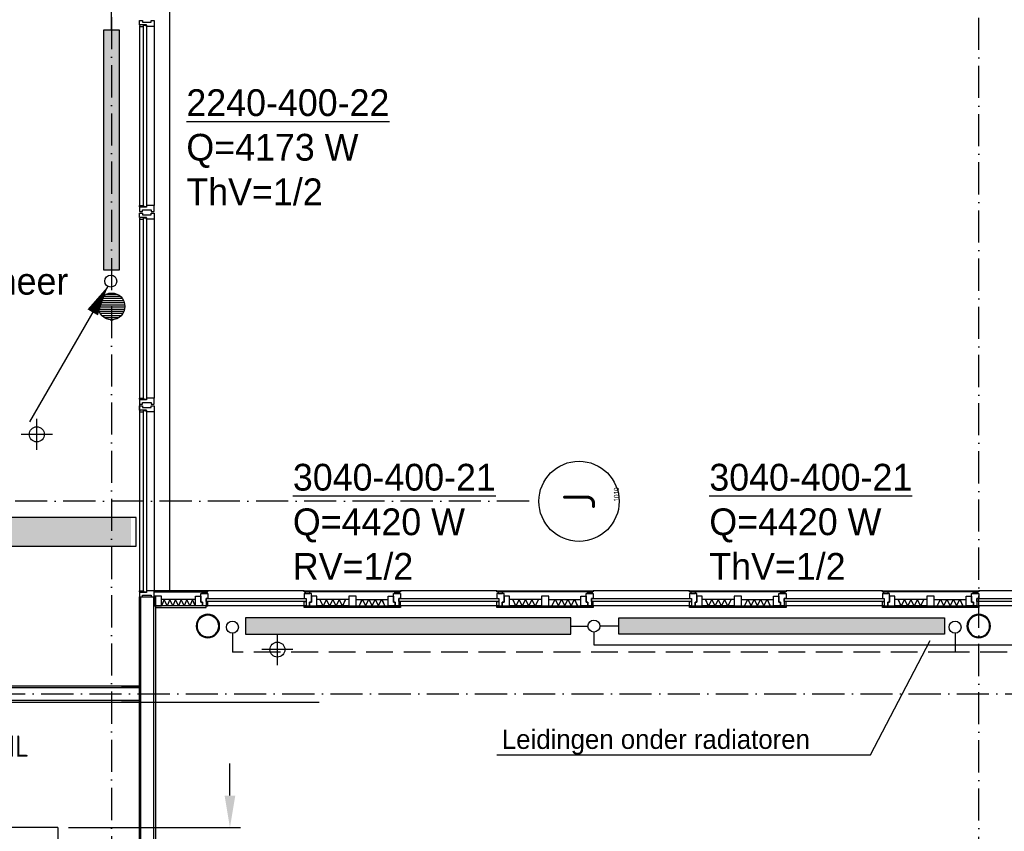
# Model space of a CAD drawing. Extents: x -41378 to 114803, y -24080 to 82188.
# Tile 82 of 137: x 48233 to 57430, y 66744 to 74327. Entities that reach past the tile are written whole.
import ezdxf
from ezdxf.enums import TextEntityAlignment as Align

# ---------------------------------------------------------------- set-up
doc = ezdxf.new("R2010")
doc.units = 0
doc.header["$LTSCALE"] = 50
for name, pattern in [('2322107', [2000, 1000, 1000]), ('2322108', [7, 5, -2]), ('DASHDOT', [9, 6, -1.5, 0, -1.5])]:
    doc.linetypes.add(name, pattern=pattern)
doc.layers.get('0').update_dxf_attribs({"linetype": 'CONTINUOUS'})
doc.layers.get('DEFPOINTS').update_dxf_attribs({"linetype": 'CONTINUOUS'})
for name, color, linetype in [('AL$7----_STRAMIEN', 1, 'DASHDOT'), ('AL21----_BUITENWAND', 4, 'CONTINUOUS'), ('AL21K---_ISOLATIE', 1, 'CONTINUOUS'), ('AL22----_BINNENWAND', 7, 'CONTINUOUS'), ('AL28----_KONSTRUKTIE', 3, 'CONTINUOUS'), ('AL31----_BUITENKOZ', 7, 'CONTINUOUS'), ('ALN-----_BLOCKNAAM', 2, 'CONTINUOUS'), ('ALXAA---_GEWBETON', 12, 'CONTINUOUS'), ('ALXOU---_GLAS', 7, 'CONTINUOUS'), ('BL$4----', 7, 'CONTINUOUS'), ('BOUW', 8, 'CONTINUOUS'), ('KABELGGOOT1', 8, 'CONTINUOUS'), ('MV-BINNENBESTRATING', 1, 'CONTINUOUS'), ('MV-STAALKOLOM', 1, 'CONTINUOUS'), ('WI561---', 1, 'CONTINUOUS'), ('WL$1----', 3, 'CONTINUOUS'), ('WL561---', 4, 'CONTINUOUS'), ('WL561---_AANVOER', 4, 'CONTINUOUS'), ('WL561---_RETOUR', 4, 'CONTINUOUS'), ('WL570---', 3, 'CONTINUOUS'), ('WL570---_TOEVOER', 3, 'CONTINUOUS')]:
    doc.layers.add(name, color=color, linetype=linetype)
doc.layers.get('0').freeze()
doc.styles.add('BURO-018', font='BUROFONT.shx', dxfattribs={"height": 90})
doc.styles.add('BURO-025', font='BUROFONT.shx', dxfattribs={"height": 250})
doc.styles.get("Standard").update_dxf_attribs({"font": 'ISOCP'})
doc.dimstyles.new('CEES', dxfattribs={"dimscale": 100, "dimtxt": 3, "dimasz": 3, "dimexe": 1, "dimexo": 1, "dimgap": 1.5, "dimtad": 0, "dimdec": 0, "dimzin": 0, "dimtxsty": 'BURO-018', "dimcen": -3, "dimdle": 1.25, "dimclrd": 1, "dimclre": 1, "dimclrt": 1, "dimazin": 3, "dimtfac": 0.75, "dimtdec": 0, "dimtofl": 0, "dimtmove": 0, "dimatfit": 3, "dimtvp": 1.5, "dimtolj": 1, "dimtzin": 0})

# ---------------------------------------------------------------- blocks, each defined once
blk = doc.blocks.new('1010')
at = {"layer": 'AL$7----_STRAMIEN', "color": 7, "linetype": 'CONTINUOUS'}
blk.add_circle((0, 750), 750, dxfattribs=at)
at = {"layer": 'ALN-----_BLOCKNAAM', "linetype": 'CONTINUOUS'}
blk.add_text('1010', height=100, dxfattribs=at).set_placement((0, 0))
blk = doc.blocks.new('2322401')
at = {"color": 0, "linetype": 'CONTINUOUS'}
for p, q in [((-0.5, 0.5, 1), (-0.5, 0.5)), ((-0.5, 0.5, 1), (-0.5, -0.5, 1)), ((0.5, 0.5, 1), (-0.5, 0.5, 1)), ((0.5, 0.5), (-0.5, 0.5)), ((-0.5, 0.5), (-0.5, -0.5)), ((0.5, 0.5, 1), (0.5, 0.5)), ((0.5, -0.5, 1), (0.5, 0.5, 1)), ((0.5, -0.5), (0.5, 0.5)), ((-0.5, -0.5, 1), (-0.5, -0.5)), ((-0.5, -0.5, 1), (0.5, -0.5, 1)), ((-0.5, -0.5), (0.5, -0.5)), ((0.5, -0.5, 1), (0.5, -0.5))]:
    blk.add_line(p, q, dxfattribs=at)
blk = doc.blocks.new('CVHATCH1')
at = {"color": 0, "linetype": 'CONTINUOUS'}
blk.add_solid([(-0.5, -0.5), (0.5, -0.5), (-0.5, 0.5), (0.5, 0.5)], dxfattribs=at)
blk = doc.blocks.new('LDV4107')
at = {"color": 0, "linetype": 'CONTINUOUS'}
blk.add_line((-0.25, -0.433), (-6.75, -11.691), dxfattribs=at)
blk.add_lwpolyline([(-0.25, -0.433, 0, 1, 0), (-1.5, -2.598, 1, 1, 0)], format="xyseb", dxfattribs=at)
blk.add_circle((0, 0), 0.5, dxfattribs=at)
blk = doc.blocks.new('*D133')
at = {"color": 1, "linetype": 'BYBLOCK'}
for p, q in [((50970.3, 66470.8), (50970.3, 67650.8)), ((50322.4, 66170.8), (51070.3, 66170.8))]:
    blk.add_line(p, q, dxfattribs=at)
for points in [[(50920.3, 67650.8), (51020.3, 67650.8), (50970.3, 67950.8)], [(50920.3, 66470.8), (51020.3, 66470.8), (50970.3, 66170.8)]]:
    blk.add_solid(points, dxfattribs=at)
at = {"layer": 'DEFPOINTS', "color": 0, "linetype": 'BYBLOCK'}
for p in [(50970.3, 67950.8), (50970.3, 67950.8), (50222.4, 66170.8)]:
    blk.add_point(p, dxfattribs=at)
at = {"color": 1, "linetype": 'BYBLOCK', "insert": (50691, 67060.8), "char_height": 180, "attachment_point": 5, "rotation": 90, "style": 'BURO-018'}
blk.add_mtext('\\A1;1780', dxfattribs=at)
blk = doc.blocks.new('*D137')
at = {"layer": 'DEFPOINTS', "color": 0}
for p in [(48589.6, 66778.3), (50196.8, 66778.3), (50670.2, 66170.8)]:
    blk.add_point(p, dxfattribs=at)
at = {"layer": 'WL570---', "color": 1}
for p, q in [((50196.8, 67078.3), (50196.8, 67378.3)), ((48689.6, 66778.3), (50296.8, 66778.3)), ((50570.2, 66170.8), (50096.8, 66170.8)), ((50196.8, 65870.8), (50196.8, 65570.8))]:
    blk.add_line(p, q, dxfattribs=at)
for points in [[(50146.8, 67078.3), (50246.8, 67078.3), (50196.8, 66778.3)], [(50146.8, 65870.8), (50246.8, 65870.8), (50196.8, 66170.8)]]:
    blk.add_solid(points, dxfattribs=at)
at = {"layer": 'WL570---', "color": 1, "insert": (49913, 66474.5), "char_height": 180, "attachment_point": 5, "rotation": 90, "style": 'BURO-018'}
blk.add_mtext('\\A1;600', dxfattribs=at)
blk = doc.blocks.new('CVRINFO2')
at = {"color": 0, "linetype": 'CONTINUOUS', "style": 'BURO-025'}
for tag, p in [('CV_TEXT125', (0, 0)), ('CV_TEXT225', (0, -4.167)), ('CV_TEXT325', (0, -8.333)), ('CV_TEXT425', (0, -12.5))]:
    blk.add_attdef(tag, p, '', height=2.5, dxfattribs=at)
blk = doc.blocks.new('LU-2D-K-3E8')
at = {"color": 0, "linetype": 'CONTINUOUS'}
for p, q in [((-0.5, 500), (0.5, 500)), ((-0.5, -500), (0.5, -500))]:
    blk.add_line(p, q, dxfattribs=at)

msp = doc.modelspace()

# ---------------------------------------------------------------- hatches: boundary and pattern name
at = {"layer": 'ALXAA---_GEWBETON'}
h = msp.add_hatch(dxfattribs=at)
h.set_pattern_fill('GEWPBET', color=8, scale=100, style=0)
h.set_pattern_definition([(0, (-101209.183, 38104.055), (0, 20), [])])
edge = h.paths.add_edge_path()
edge.add_arc((49091, 71648.3), 125, 0, 360)
at = {"layer": 'KABELGGOOT1'}
h = msp.add_hatch(dxfattribs=at)
h.set_pattern_fill('DOTS', color=256, scale=40, style=0)
h.set_pattern_definition([(0, (0, 200000), (31.75, 63.5), [0, -63.5])])
h.paths.add_polyline_path([(31831.4, 69673.8), (31831.4, 69408.8), (49274, 69408.8), (49274, 69673.8)])

# ---------------------------------------------------------------- linework, layer by layer
at = {"layer": 'AL$7----_STRAMIEN', "color": 1}
msp.add_line((52991, 69827.3), (12791, 69827.3), dxfattribs=at)
at = {"layer": 'AL$7----_STRAMIEN'}
msp.add_line((47534.5, 68027.3), (75977.8, 68027.3), dxfattribs=at)
at = {"layer": 'AL$7----_STRAMIEN', "color": 1}
for points in [[(49091, 80202.4), (49091, 41627.3)], [(57191, 43889.1), (57191, 80064.7)]]:
    msp.add_lwpolyline(points, dxfattribs=at)
at = {"layer": 'AL21----_BUITENWAND', "color": 8}
msp.add_line((49631, 78767.3), (49631, 68992.3), dxfattribs=at)
at = {"layer": 'AL21K---_ISOLATIE', "color": 8, "linetype": 'CONTINUOUS'}
for p, q in [((49874, 68911.3), (49557, 68911.3)), ((49583.4, 68911.3), (49557.4, 68851.3)), ((49609.8, 68851.3), (49583.4, 68911.3)), ((49636.2, 68911.3), (49609.8, 68851.3)), ((49662.7, 68851.3), (49636.2, 68911.3)), ((49689.1, 68911.3), (49662.7, 68851.3)), ((49715.5, 68851.3), (49689.1, 68911.3)), ((49741.9, 68911.3), (49715.5, 68851.3)), ((49768.3, 68851.3), (49741.9, 68911.3)), ((49794.7, 68911.3), (49768.3, 68851.3)), ((49821.2, 68851.3), (49794.7, 68911.3)), ((49847.6, 68911.3), (49821.2, 68851.3)), ((49873.6, 68851.3), (49847.6, 68911.3)), ((51307.5, 68911.3), (51008, 68911.3)), ((51067.9, 68851.3), (51037.9, 68911.3)), ((51037.9, 68911.3), (51063.9, 68851.3)), ((51097.8, 68911.3), (51067.9, 68851.3)), ((51127.8, 68851.3), (51097.8, 68911.3)), ((51157.7, 68911.3), (51127.8, 68851.3)), ((51187.7, 68851.3), (51157.7, 68911.3)), ((51217.6, 68911.3), (51187.7, 68851.3)), ((51247.6, 68851.3), (51217.6, 68911.3)), ((51277.5, 68911.3), (51247.6, 68851.3)), ((51251.6, 68851.3), (51277.5, 68911.3)), ((51374.5, 68911.3), (51674, 68911.3)), ((51430.4, 68911.3), (51404.4, 68851.3)), ((51404.4, 68851.3), (51434.4, 68911.3)), ((51434.4, 68911.3), (51464.3, 68851.3)), ((51464.3, 68851.3), (51494.3, 68911.3)), ((51494.3, 68911.3), (51524.2, 68851.3)), ((51524.2, 68851.3), (51554.2, 68911.3)), ((51554.2, 68911.3), (51584.1, 68851.3)), ((51584.1, 68851.3), (51614.1, 68911.3)), ((51614.1, 68911.3), (51644, 68851.3)), ((51644, 68851.3), (51618.1, 68911.3)), ((53107.5, 68911.3), (52808, 68911.3)), ((52867.9, 68851.3), (52837.9, 68911.3)), ((52837.9, 68911.3), (52863.9, 68851.3)), ((52897.8, 68911.3), (52867.9, 68851.3)), ((52927.8, 68851.3), (52897.8, 68911.3)), ((52957.7, 68911.3), (52927.8, 68851.3)), ((52987.7, 68851.3), (52957.7, 68911.3)), ((53017.6, 68911.3), (52987.7, 68851.3)), ((53047.6, 68851.3), (53017.6, 68911.3)), ((53077.5, 68911.3), (53047.6, 68851.3)), ((53051.6, 68851.3), (53077.5, 68911.3)), ((53174.5, 68911.3), (53474, 68911.3)), ((53230.4, 68911.3), (53204.4, 68851.3)), ((53204.4, 68851.3), (53234.4, 68911.3)), ((53234.4, 68911.3), (53264.3, 68851.3)), ((53264.3, 68851.3), (53294.3, 68911.3)), ((53294.3, 68911.3), (53324.2, 68851.3)), ((53324.2, 68851.3), (53354.2, 68911.3)), ((53354.2, 68911.3), (53384.1, 68851.3)), ((53384.1, 68851.3), (53414.1, 68911.3)), ((53414.1, 68911.3), (53444, 68851.3)), ((53444, 68851.3), (53418.1, 68911.3)), ((54907.5, 68911.3), (54608, 68911.3)), ((54667.9, 68851.3), (54637.9, 68911.3)), ((54637.9, 68911.3), (54663.9, 68851.3)), ((54697.8, 68911.3), (54667.9, 68851.3)), ((54727.8, 68851.3), (54697.8, 68911.3)), ((54757.7, 68911.3), (54727.8, 68851.3)), ((54787.7, 68851.3), (54757.7, 68911.3)), ((54817.6, 68911.3), (54787.7, 68851.3)), ((54847.6, 68851.3), (54817.6, 68911.3)), ((54877.5, 68911.3), (54847.6, 68851.3)), ((54851.6, 68851.3), (54877.5, 68911.3)), ((54974.5, 68911.3), (55274, 68911.3)), ((55030.4, 68911.3), (55004.4, 68851.3)), ((55004.4, 68851.3), (55034.4, 68911.3)), ((55034.4, 68911.3), (55064.3, 68851.3)), ((55064.3, 68851.3), (55094.3, 68911.3)), ((55094.3, 68911.3), (55124.2, 68851.3)), ((55124.2, 68851.3), (55154.2, 68911.3)), ((55154.2, 68911.3), (55184.1, 68851.3)), ((55184.1, 68851.3), (55214.1, 68911.3)), ((55214.1, 68911.3), (55244, 68851.3)), ((55244, 68851.3), (55218.1, 68911.3)), ((56707.5, 68911.3), (56408, 68911.3)), ((56467.9, 68851.3), (56437.9, 68911.3)), ((56437.9, 68911.3), (56463.9, 68851.3)), ((56497.8, 68911.3), (56467.9, 68851.3)), ((56527.8, 68851.3), (56497.8, 68911.3)), ((56557.7, 68911.3), (56527.8, 68851.3)), ((56587.7, 68851.3), (56557.7, 68911.3)), ((56617.6, 68911.3), (56587.7, 68851.3)), ((56647.6, 68851.3), (56617.6, 68911.3)), ((56677.5, 68911.3), (56647.6, 68851.3)), ((56651.6, 68851.3), (56677.5, 68911.3)), ((56774.5, 68911.3), (57074, 68911.3)), ((56830.4, 68911.3), (56804.4, 68851.3)), ((56804.4, 68851.3), (56834.4, 68911.3)), ((56834.4, 68911.3), (56864.3, 68851.3)), ((56864.3, 68851.3), (56894.3, 68911.3)), ((56894.3, 68911.3), (56924.2, 68851.3)), ((56924.2, 68851.3), (56954.2, 68911.3)), ((56954.2, 68911.3), (56984.1, 68851.3)), ((56984.1, 68851.3), (57014.1, 68911.3)), ((57014.1, 68911.3), (57044, 68851.3)), ((57044, 68851.3), (57018.1, 68911.3)), ((49874, 68851.3), (49557, 68851.3)), ((51307.5, 68851.3), (51008, 68851.3)), ((51374.5, 68851.3), (51674, 68851.3)), ((53107.5, 68851.3), (52808, 68851.3)), ((53174.5, 68851.3), (53474, 68851.3)), ((54907.5, 68851.3), (54608, 68851.3)), ((54974.5, 68851.3), (55274, 68851.3)), ((56707.5, 68851.3), (56408, 68851.3)), ((56774.5, 68851.3), (57074, 68851.3))]:
    msp.add_line(p, q, dxfattribs=at)
at = {"layer": 'AL22----_BINNENWAND', "color": 8}
for p, q in [((49351, 70802.3), (49351, 70652.3)), ((49351, 58127.3), (49350.8, 68936.3)), ((49350.8, 68936.3), (49500.8, 68936.3)), ((49500.8, 68936.3), (49501, 58127.3)), ((49351, 68100.8), (40166, 68100.8)), ((49183.3, 68100.8), (49351, 68100.8)), ((49351, 67950.8), (49351, 68100.8)), ((49351, 68100.8), (49351, 67950.8)), ((40016, 67950.8), (49351, 67950.8)), ((49351, 67950.8), (49183.3, 67950.8))]:
    msp.add_line(p, q, dxfattribs=at)
at = {"layer": 'AL22----_BINNENWAND', "color": 8, "linetype": 'CONTINUOUS'}
for p, q in [((49366, 58127.3), (49365.8, 68936.3)), ((49486, 58127.3), (49485.8, 68936.3)), ((49351, 68085.8), (40151, 68085.8)), ((49351, 68085.8), (49183.3, 68085.8)), ((49351, 67965.8), (40031, 67965.8)), ((49351, 67965.8), (49183.3, 67965.8))]:
    msp.add_line(p, q, dxfattribs=at)
at = {"layer": 'AL28----_KONSTRUKTIE', "color": 8}
msp.add_circle((49091, 71648.3), 125, dxfattribs=at)
for centre, radius, start, end in [((49991, 68662.3), 109.5, 0, 180), ((49991, 68662.3), 101.5, 0, 180), ((57191, 68662.3), 109.5, 0, 180), ((57191, 68662.3), 101.5, 0, 180), ((49991, 68662.3), 109.5, 180, 0), ((49991, 68662.3), 101.5, 180, 0), ((57191, 68662.3), 109.5, 180, 0), ((57191, 68662.3), 101.5, 180, 0)]:
    msp.add_arc(centre, radius, start, end, dxfattribs=at)
at = {"layer": 'AL31----_BUITENKOZ', "color": 8, "linetype": 'CONTINUOUS'}
for p, q in [((49351, 74279.3), (49351, 74318.3)), ((49351, 74318.3), (49357, 74318.3)), ((49357, 74318.3), (49371, 74318.3)), ((49371, 74318.3), (49371, 74318.3)), ((49371, 74318.3), (49381, 74318.3)), ((49381, 74318.3), (49381, 74304.3)), ((49461, 74304.3), (49461, 74318.3)), ((49461, 74318.3), (49470.5, 74318.3)), ((49470.5, 74318.3), (49470.5, 74318.3)), ((49470.5, 74318.3), (49484, 74318.3)), ((49484, 74318.3), (49490, 74318.3)), ((49490, 74318.3), (49490, 74299.4)), ((49418, 74279.3), (49351, 74279.3)), ((49356, 74274.3), (49351, 74274.3)), ((49351, 74274.3), (49351, 74262.3)), ((49351, 74262.3), (49388, 74262.3)), ((49388, 74279.3), (49356, 74279.3)), ((49356, 74279.3), (49356, 74274.3)), ((49381, 74304.3), (49461, 74304.3)), ((49388, 74262.3), (49388, 74279.3)), ((49418, 74262.3), (49418, 74279.3)), ((49471, 74262.3), (49418, 74262.3)), ((49479, 74262.3), (49471, 74262.3)), ((49483, 74262.3), (49479, 74262.3)), ((49490, 74262.3), (49483, 74262.3)), ((49490, 74299.4), (49490, 74262.3)), ((49351, 72580.3), (49351, 72592.3)), ((49351, 72592.3), (49388, 72592.3)), ((49356, 72580.3), (49351, 72580.3)), ((49351, 72575.3), (49351, 72536.3)), ((49418, 72575.3), (49351, 72575.3)), ((49356, 72575.3), (49356, 72580.3)), ((49388, 72575.3), (49356, 72575.3)), ((49388, 72592.3), (49388, 72575.3)), ((49471, 72592.3), (49418, 72592.3)), ((49418, 72592.3), (49418, 72575.3)), ((49479, 72592.3), (49471, 72592.3)), ((49483, 72592.3), (49479, 72592.3)), ((49490, 72592.3), (49483, 72592.3)), ((49490, 72555.3), (49490, 72592.3)), ((49351, 72536.3), (49357, 72536.3)), ((49351, 72479.3), (49351, 72518.3)), ((49351, 72518.3), (49357, 72518.3)), ((49418, 72479.3), (49351, 72479.3)), ((49356, 72474.3), (49351, 72474.3)), ((49351, 72474.3), (49351, 72462.3)), ((49388, 72479.3), (49356, 72479.3)), ((49356, 72479.3), (49356, 72474.3)), ((49357, 72536.3), (49371, 72536.3)), ((49357, 72518.3), (49371, 72518.3)), ((49371, 72536.3), (49371, 72536.3)), ((49371, 72536.3), (49381, 72536.3)), ((49371, 72518.3), (49371, 72518.3)), ((49371, 72518.3), (49381, 72518.3)), ((49381, 72536.3), (49381, 72550.3)), ((49381, 72550.3), (49461, 72550.3)), ((49381, 72518.3), (49381, 72504.3)), ((49381, 72504.3), (49461, 72504.3)), ((49388, 72462.3), (49388, 72479.3)), ((49418, 72462.3), (49418, 72479.3)), ((49461, 72550.3), (49461, 72536.3)), ((49461, 72536.3), (49470, 72536.3)), ((49461, 72504.3), (49461, 72518.3)), ((49461, 72518.3), (49470.5, 72518.3)), ((49470, 72536.3), (49470, 72536.3)), ((49470, 72536.3), (49484, 72536.3)), ((49470.5, 72518.3), (49470.5, 72518.3)), ((49470.5, 72518.3), (49484, 72518.3)), ((49484, 72536.3), (49490, 72536.3)), ((49484, 72518.3), (49490, 72518.3)), ((49490, 72536.3), (49490, 72555.3)), ((49490, 72518.3), (49490, 72499.4)), ((49490, 72499.4), (49490, 72462.3)), ((49351, 72462.3), (49388, 72462.3)), ((49471, 72462.3), (49418, 72462.3)), ((49479, 72462.3), (49471, 72462.3)), ((49483, 72462.3), (49479, 72462.3)), ((49490, 72462.3), (49483, 72462.3)), ((49351, 70780.3), (49351, 70792.3)), ((49351, 70792.3), (49388, 70792.3)), ((49356, 70780.3), (49351, 70780.3)), ((49351, 70775.3), (49351, 70736.3)), ((49418, 70775.3), (49351, 70775.3)), ((49351, 70736.3), (49357, 70736.3)), ((49356, 70775.3), (49356, 70780.3)), ((49388, 70775.3), (49356, 70775.3)), ((49357, 70736.3), (49371, 70736.3)), ((49371, 70736.3), (49371, 70736.3)), ((49371, 70736.3), (49381, 70736.3)), ((49381, 70736.3), (49381, 70750.3)), ((49381, 70750.3), (49461, 70750.3)), ((49388, 70792.3), (49388, 70775.3)), ((49471, 70792.3), (49418, 70792.3)), ((49418, 70792.3), (49418, 70775.3)), ((49461, 70750.3), (49461, 70736.3)), ((49461, 70736.3), (49470, 70736.3)), ((49470, 70736.3), (49470, 70736.3)), ((49470, 70736.3), (49484, 70736.3)), ((49479, 70792.3), (49471, 70792.3)), ((49483, 70792.3), (49479, 70792.3)), ((49490, 70792.3), (49483, 70792.3)), ((49484, 70736.3), (49490, 70736.3)), ((49490, 70755.3), (49490, 70792.3)), ((49490, 70736.3), (49490, 70755.3)), ((49351, 70679.3), (49351, 70718.3)), ((49351, 70718.3), (49357, 70718.3)), ((49418, 70679.3), (49351, 70679.3)), ((49356, 70674.3), (49351, 70674.3)), ((49351, 70674.3), (49351, 70662.3)), ((49351, 70662.3), (49388, 70662.3)), ((49388, 70679.3), (49356, 70679.3)), ((49356, 70679.3), (49356, 70674.3)), ((49357, 70718.3), (49371, 70718.3)), ((49371, 70718.3), (49371, 70718.3)), ((49371, 70718.3), (49381, 70718.3)), ((49381, 70718.3), (49381, 70704.3)), ((49381, 70704.3), (49461, 70704.3)), ((49388, 70662.3), (49388, 70679.3)), ((49418, 70662.3), (49418, 70679.3)), ((49471, 70662.3), (49418, 70662.3)), ((49461, 70704.3), (49461, 70718.3)), ((49461, 70718.3), (49470.5, 70718.3)), ((49470.5, 70718.3), (49470.5, 70718.3)), ((49470.5, 70718.3), (49484, 70718.3)), ((49479, 70662.3), (49471, 70662.3)), ((49483, 70662.3), (49479, 70662.3)), ((49490, 70662.3), (49483, 70662.3)), ((49484, 70718.3), (49490, 70718.3)), ((49490, 70718.3), (49490, 70699.4)), ((49490, 70699.4), (49490, 70662.3)), ((49351, 68980.3), (49351, 68992.3)), ((49351, 68992.3), (49388, 68992.3)), ((49356, 68980.3), (49351, 68980.3)), ((49356, 68975.3), (49356, 68980.3)), ((49388, 68992.3), (49388, 68975.3)), ((49471, 68992.3), (49418, 68992.3)), ((49418, 68992.3), (49418, 68975.3)), ((49479, 68992.3), (49471, 68992.3)), ((49483, 68992.3), (49479, 68992.3)), ((49490, 68992.3), (49483, 68992.3)), ((49490, 68955.3), (49490, 68992.3)), ((49351, 68975.3), (49351, 68936.3)), ((49418, 68975.3), (49351, 68975.3)), ((49351, 68936.3), (49357, 68936.3)), ((49388, 68975.3), (49356, 68975.3)), ((49357, 68936.3), (49371, 68936.3)), ((49371, 68936.3), (49371, 68936.3)), ((49371, 68936.3), (49381, 68936.3)), ((49381, 68936.3), (49381, 68950.3)), ((49381, 68950.3), (49461, 68950.3)), ((49461, 68950.3), (49461, 68936.3)), ((49461, 68936.3), (49470, 68936.3)), ((49470, 68936.3), (49470, 68936.3)), ((49470, 68936.3), (49484, 68936.3)), ((49484, 68936.3), (49490, 68936.3)), ((49490, 68936.3), (49490, 68955.3))]:
    msp.add_line(p, q, dxfattribs=at)
at = {"layer": 'AL31----_BUITENKOZ', "color": 8}
for p, q in [((49351, 74262.3), (49351, 72592.3)), ((49490, 74262.3), (49490, 72592.3)), ((49351, 72462.3), (49351, 70792.3)), ((49490, 72462.3), (49490, 70792.3)), ((49351, 70662.3), (49351, 68992.3)), ((49490, 70662.3), (49490, 68992.3)), ((49490, 68992.3), (49490, 68980.3)), ((49991, 68992.3), (49490, 68992.3)), ((49490, 68980.3), (49991, 68980.3)), ((49938, 68965.3), (49938, 68980.3)), ((49938, 68980.3), (49981, 68980.3)), ((49981, 68980.3), (49981, 68965.3)), ((49991, 68980.3), (49991, 68992.3)), ((50891, 68992.3), (49991, 68992.3)), ((50891, 68980.3), (50891, 68992.3)), ((50891, 68992.3), (51791, 68992.3)), ((51791, 68980.3), (50891, 68980.3)), ((50944, 68980.3), (50901, 68980.3)), ((50901, 68980.3), (50901, 68965.3)), ((50944, 68965.3), (50944, 68980.3)), ((51738, 68965.3), (51738, 68980.3)), ((51738, 68980.3), (51781, 68980.3)), ((51781, 68980.3), (51781, 68965.3)), ((51791, 68992.3), (51791, 68980.3)), ((52691, 68992.3), (51791, 68992.3)), ((52691, 68980.3), (52691, 68992.3)), ((52691, 68992.3), (53591, 68992.3)), ((53591, 68980.3), (52691, 68980.3)), ((52744, 68980.3), (52701, 68980.3)), ((52701, 68980.3), (52701, 68965.3)), ((52744, 68965.3), (52744, 68980.3)), ((53538, 68965.3), (53538, 68980.3)), ((53538, 68980.3), (53581, 68980.3)), ((53581, 68980.3), (53581, 68965.3)), ((53591, 68992.3), (53591, 68980.3)), ((54491, 68992.3), (53591, 68992.3)), ((54491, 68980.3), (54491, 68992.3)), ((54491, 68992.3), (55391, 68992.3)), ((55391, 68980.3), (54491, 68980.3)), ((54544, 68980.3), (54501, 68980.3)), ((54501, 68980.3), (54501, 68965.3)), ((54544, 68965.3), (54544, 68980.3)), ((55338, 68965.3), (55338, 68980.3)), ((55338, 68980.3), (55381, 68980.3)), ((55381, 68980.3), (55381, 68965.3)), ((56291, 68992.3), (55391, 68992.3)), ((55391, 68992.3), (55391, 68980.3)), ((56291, 68980.3), (56291, 68992.3)), ((56291, 68992.3), (57191, 68992.3)), ((57191, 68980.3), (56291, 68980.3)), ((56344, 68980.3), (56301, 68980.3)), ((56301, 68980.3), (56301, 68965.3)), ((56344, 68965.3), (56344, 68980.3)), ((57138, 68965.3), (57138, 68980.3)), ((57138, 68980.3), (57181, 68980.3)), ((57181, 68980.3), (57181, 68965.3)), ((57191, 68992.3), (57191, 68980.3)), ((58091, 68992.3), (57191, 68992.3)), ((49490, 68941.3), (49490, 68851.3)), ((49557, 68941.3), (49490, 68941.3)), ((49557, 68851.3), (49557, 68941.3)), ((49874, 68941.3), (49924, 68941.3)), ((49874, 68851.3), (49874, 68941.3)), ((49924, 68886.3), (49924, 68965.3)), ((49924, 68965.3), (49991, 68965.3)), ((49924, 68941.3), (49924, 68886.3)), ((49924, 68886.3), (49941, 68886.3)), ((49941, 68886.3), (49924, 68886.3)), ((49981, 68965.3), (49938, 68965.3)), ((49941, 68886.3), (49941, 68851.3)), ((49941, 68851.3), (49941, 68886.3)), ((49991, 68920.3), (49974, 68920.3)), ((49974, 68920.3), (49974, 68851.3)), ((49974, 68890.3), (49974, 68851.3)), ((49991, 68890.3), (49974, 68890.3)), ((49991, 68965.3), (49991, 68920.3)), ((49991, 68851.3), (49991, 68890.3)), ((50958, 68965.3), (50891, 68965.3)), ((50891, 68965.3), (50891, 68920.3)), ((50891, 68920.3), (50908, 68920.3)), ((50891, 68851.3), (50891, 68890.3)), ((50891, 68890.3), (50908, 68890.3)), ((50901, 68965.3), (50944, 68965.3)), ((50908, 68920.3), (50908, 68851.3)), ((50908, 68890.3), (50908, 68851.3)), ((50958, 68886.3), (50941, 68886.3)), ((50941, 68886.3), (50941, 68851.3)), ((50941, 68851.3), (50941, 68886.3)), ((50941, 68886.3), (50958, 68886.3)), ((50958, 68886.3), (50958, 68965.3)), ((51008, 68941.3), (50958, 68941.3)), ((50958, 68941.3), (50958, 68886.3)), ((51008, 68851.3), (51008, 68941.3)), ((51374.5, 68941.3), (51307.5, 68941.3)), ((51307.5, 68941.3), (51307.5, 68851.3)), ((51374.5, 68851.3), (51374.5, 68941.3)), ((51674, 68851.3), (51674, 68941.3)), ((51674, 68941.3), (51724, 68941.3)), ((51724, 68886.3), (51724, 68965.3)), ((51724, 68965.3), (51791, 68965.3)), ((51724, 68941.3), (51724, 68886.3)), ((51741, 68886.3), (51724, 68886.3)), ((51724, 68886.3), (51741, 68886.3)), ((51781, 68965.3), (51738, 68965.3)), ((51741, 68851.3), (51741, 68886.3)), ((51741, 68886.3), (51741, 68851.3)), ((51791, 68920.3), (51774, 68920.3)), ((51774, 68920.3), (51774, 68851.3)), ((51774, 68890.3), (51774, 68851.3)), ((51791, 68890.3), (51774, 68890.3)), ((51791, 68965.3), (51791, 68920.3)), ((51791, 68851.3), (51791, 68890.3)), ((52758, 68965.3), (52691, 68965.3)), ((52691, 68965.3), (52691, 68920.3)), ((52691, 68920.3), (52708, 68920.3)), ((52691, 68851.3), (52691, 68890.3)), ((52691, 68890.3), (52708, 68890.3)), ((52701, 68965.3), (52744, 68965.3)), ((52708, 68920.3), (52708, 68851.3)), ((52708, 68890.3), (52708, 68851.3)), ((52741, 68851.3), (52741, 68886.3)), ((52741, 68886.3), (52758, 68886.3)), ((52758, 68886.3), (52741, 68886.3)), ((52741, 68886.3), (52741, 68851.3)), ((52758, 68886.3), (52758, 68965.3)), ((52808, 68941.3), (52758, 68941.3)), ((52758, 68941.3), (52758, 68886.3)), ((52808, 68851.3), (52808, 68941.3)), ((53174.5, 68941.3), (53107.5, 68941.3)), ((53107.5, 68941.3), (53107.5, 68851.3)), ((53174.5, 68851.3), (53174.5, 68941.3)), ((53474, 68851.3), (53474, 68941.3)), ((53474, 68941.3), (53524, 68941.3)), ((53524, 68886.3), (53524, 68965.3)), ((53524, 68965.3), (53591, 68965.3)), ((53524, 68941.3), (53524, 68886.3)), ((53541, 68886.3), (53524, 68886.3)), ((53524, 68886.3), (53541, 68886.3)), ((53581, 68965.3), (53538, 68965.3)), ((53541, 68851.3), (53541, 68886.3)), ((53541, 68886.3), (53541, 68851.3)), ((53591, 68920.3), (53574, 68920.3)), ((53574, 68920.3), (53574, 68851.3)), ((53574, 68890.3), (53574, 68851.3)), ((53591, 68890.3), (53574, 68890.3)), ((53591, 68965.3), (53591, 68920.3)), ((53591, 68851.3), (53591, 68890.3)), ((54558, 68965.3), (54491, 68965.3)), ((54491, 68965.3), (54491, 68920.3)), ((54491, 68920.3), (54508, 68920.3)), ((54491, 68851.3), (54491, 68890.3)), ((54491, 68890.3), (54508, 68890.3)), ((54501, 68965.3), (54544, 68965.3)), ((54508, 68920.3), (54508, 68851.3)), ((54508, 68890.3), (54508, 68851.3)), ((54558, 68886.3), (54541, 68886.3)), ((54541, 68886.3), (54541, 68851.3)), ((54541, 68851.3), (54541, 68886.3)), ((54541, 68886.3), (54558, 68886.3)), ((54558, 68886.3), (54558, 68965.3)), ((54608, 68941.3), (54558, 68941.3)), ((54558, 68941.3), (54558, 68886.3)), ((54608, 68851.3), (54608, 68941.3)), ((54974.5, 68941.3), (54907.5, 68941.3)), ((54907.5, 68941.3), (54907.5, 68851.3)), ((54974.5, 68851.3), (54974.5, 68941.3)), ((55274, 68851.3), (55274, 68941.3)), ((55274, 68941.3), (55324, 68941.3)), ((55324, 68886.3), (55324, 68965.3)), ((55324, 68965.3), (55391, 68965.3)), ((55324, 68941.3), (55324, 68886.3)), ((55324, 68886.3), (55341, 68886.3)), ((55341, 68886.3), (55324, 68886.3)), ((55381, 68965.3), (55338, 68965.3)), ((55341, 68886.3), (55341, 68851.3)), ((55341, 68851.3), (55341, 68886.3)), ((55391, 68920.3), (55374, 68920.3)), ((55374, 68920.3), (55374, 68851.3)), ((55374, 68890.3), (55374, 68851.3)), ((55391, 68890.3), (55374, 68890.3)), ((55391, 68965.3), (55391, 68920.3)), ((55391, 68851.3), (55391, 68890.3)), ((56358, 68965.3), (56291, 68965.3)), ((56291, 68965.3), (56291, 68920.3)), ((56291, 68920.3), (56308, 68920.3)), ((56291, 68851.3), (56291, 68890.3)), ((56291, 68890.3), (56308, 68890.3)), ((56301, 68965.3), (56344, 68965.3)), ((56308, 68920.3), (56308, 68851.3)), ((56308, 68890.3), (56308, 68851.3)), ((56358, 68886.3), (56341, 68886.3)), ((56341, 68886.3), (56341, 68851.3)), ((56341, 68851.3), (56341, 68886.3)), ((56341, 68886.3), (56358, 68886.3)), ((56358, 68886.3), (56358, 68965.3)), ((56408, 68941.3), (56358, 68941.3)), ((56358, 68941.3), (56358, 68886.3)), ((56408, 68851.3), (56408, 68941.3)), ((56774.5, 68941.3), (56707.5, 68941.3)), ((56707.5, 68941.3), (56707.5, 68851.3)), ((56774.5, 68851.3), (56774.5, 68941.3)), ((57074, 68851.3), (57074, 68941.3)), ((57074, 68941.3), (57124, 68941.3)), ((57124, 68886.3), (57124, 68965.3)), ((57124, 68965.3), (57191, 68965.3)), ((57124, 68941.3), (57124, 68886.3)), ((57124, 68886.3), (57141, 68886.3)), ((57141, 68886.3), (57124, 68886.3)), ((57181, 68965.3), (57138, 68965.3)), ((57141, 68886.3), (57141, 68851.3)), ((57141, 68851.3), (57141, 68886.3)), ((57191, 68920.3), (57174, 68920.3)), ((57174, 68920.3), (57174, 68851.3)), ((57174, 68890.3), (57174, 68851.3)), ((57191, 68890.3), (57174, 68890.3)), ((57191, 68965.3), (57191, 68920.3)), ((57191, 68851.3), (57191, 68890.3)), ((49490, 68851.3), (49557, 68851.3)), ((49974, 68851.3), (49501, 68851.3)), ((49501, 68851.3), (49501, 68836.3)), ((49501, 68836.3), (49974, 68836.3)), ((49941, 68851.3), (49874, 68851.3)), ((49974, 68851.3), (49941, 68851.3)), ((49974, 68836.3), (49974, 68851.3)), ((49974, 68851.3), (49991, 68851.3)), ((50891, 68851.3), (49991, 68851.3)), ((50891, 68836.3), (50891, 68851.3)), ((50891, 68851.3), (51791, 68851.3)), ((50908, 68851.3), (50891, 68851.3)), ((51791, 68836.3), (50891, 68836.3)), ((50908, 68851.3), (50941, 68851.3)), ((50941, 68851.3), (51008, 68851.3)), ((51307.5, 68851.3), (51374.5, 68851.3)), ((51741, 68851.3), (51674, 68851.3)), ((51774, 68851.3), (51741, 68851.3)), ((51774, 68851.3), (51791, 68851.3)), ((51791, 68851.3), (51791, 68836.3)), ((52691, 68851.3), (51791, 68851.3)), ((52691, 68836.3), (52691, 68851.3)), ((52691, 68851.3), (53591, 68851.3)), ((52708, 68851.3), (52691, 68851.3)), ((53591, 68836.3), (52691, 68836.3)), ((52708, 68851.3), (52741, 68851.3)), ((52741, 68851.3), (52808, 68851.3)), ((53107.5, 68851.3), (53174.5, 68851.3)), ((53541, 68851.3), (53474, 68851.3)), ((53574, 68851.3), (53541, 68851.3)), ((53574, 68851.3), (53591, 68851.3)), ((53591, 68851.3), (53591, 68836.3)), ((54491, 68851.3), (53591, 68851.3)), ((54491, 68836.3), (54491, 68851.3)), ((54491, 68851.3), (55391, 68851.3)), ((54508, 68851.3), (54491, 68851.3)), ((55391, 68836.3), (54491, 68836.3)), ((54508, 68851.3), (54541, 68851.3)), ((54541, 68851.3), (54608, 68851.3)), ((54907.5, 68851.3), (54974.5, 68851.3)), ((55341, 68851.3), (55274, 68851.3)), ((55374, 68851.3), (55341, 68851.3)), ((55374, 68851.3), (55391, 68851.3)), ((56291, 68851.3), (55391, 68851.3)), ((55391, 68851.3), (55391, 68836.3)), ((56291, 68836.3), (56291, 68851.3)), ((56291, 68851.3), (57191, 68851.3)), ((56308, 68851.3), (56291, 68851.3)), ((57191, 68836.3), (56291, 68836.3)), ((56308, 68851.3), (56341, 68851.3)), ((56341, 68851.3), (56408, 68851.3)), ((56707.5, 68851.3), (56774.5, 68851.3)), ((57141, 68851.3), (57074, 68851.3)), ((57174, 68851.3), (57141, 68851.3)), ((57174, 68851.3), (57191, 68851.3)), ((57191, 68851.3), (57191, 68836.3)), ((58091, 68851.3), (57191, 68851.3))]:
    msp.add_line(p, q, dxfattribs=at)
at = {"layer": 'ALXOU---_GLAS', "color": 8}
for p, q in [((49390, 72577.3), (49390, 74277.3)), ((49390, 74277.3), (49416, 74277.3)), ((49416, 74277.3), (49416, 72577.3)), ((49416, 72577.3), (49390, 72577.3)), ((49390, 70777.3), (49390, 72477.3)), ((49390, 72477.3), (49416, 72477.3)), ((49416, 72477.3), (49416, 70777.3)), ((49416, 70777.3), (49390, 70777.3)), ((49390, 68977.3), (49390, 70677.3)), ((49390, 70677.3), (49416, 70677.3)), ((49416, 70677.3), (49416, 68977.3)), ((49416, 68977.3), (49390, 68977.3)), ((49974, 68890.3), (49974, 68920.3)), ((49974, 68920.3), (50908, 68920.3)), ((50908, 68890.3), (49974, 68890.3)), ((50908, 68920.3), (50908, 68890.3)), ((51774, 68890.3), (51774, 68920.3)), ((51774, 68920.3), (52708, 68920.3)), ((52708, 68890.3), (51774, 68890.3)), ((52708, 68920.3), (52708, 68890.3)), ((53574, 68890.3), (53574, 68920.3)), ((53574, 68920.3), (54508, 68920.3)), ((54508, 68890.3), (53574, 68890.3)), ((54508, 68920.3), (54508, 68890.3)), ((55374, 68890.3), (55374, 68920.3)), ((55374, 68920.3), (56308, 68920.3)), ((56308, 68890.3), (55374, 68890.3)), ((56308, 68920.3), (56308, 68890.3)), ((57174, 68890.3), (57174, 68920.3)), ((57174, 68920.3), (58108, 68920.3)), ((58108, 68890.3), (57174, 68890.3))]:
    msp.add_line(p, q, dxfattribs=at)
at = {"layer": 'KABELGGOOT1'}
for p, q in [((49319.5, 69677.6, 3650), (40452, 69677.6, 3650)), ((49319.5, 69407.6, 3650), (49319.5, 69677.6, 3650)), ((31891.1, 69407.6, 3650), (49319.5, 69407.6, 3650))]:
    msp.add_line(p, q, dxfattribs=at)
at = {"layer": 'MV-BINNENBESTRATING', "color": 8}
for p, q in [((48392.9, 70307.8), (48392.9, 70598.1)), ((48538.1, 70453), (48247.8, 70453)), ((50639.9, 68296.6), (50639.9, 68587)), ((50785.1, 68441.8), (50494.7, 68441.8))]:
    msp.add_line(p, q, dxfattribs=at)
at = {"layer": 'MV-STAALKOLOM', "color": 8}
for centre in [(48392.9, 70453), (50639.9, 68441.8)]:
    msp.add_circle(centre, 70.2, dxfattribs=at)
at = {"layer": 'WL$1----', "color": 1}
for p, q in [((56181, 67457.3), (56737.9, 68525.6)), ((52691.4, 67457.3), (56181, 67457.3))]:
    msp.add_line(p, q, dxfattribs=at)
at = {"layer": 'WL561---_AANVOER', "linetype": '2322107'}
for p, q in [((49091, 74228.9), (49091, 74493.9)), ((53381.2, 68662.3), (53540.7, 68662.3)), ((53830.1, 68662.3), (53653.2, 68662.3)), ((53597, 68606.1), (53597, 68485.3)), ((53597, 68485.3), (59353.7, 68485.3))]:
    msp.add_line(p, q, dxfattribs=at)
at = {"layer": 'WL561---_RETOUR', "linetype": '2322108'}
for p, q in [((50219.9, 68595.3), (50219.9, 68416.9)), ((56969.8, 68595.3), (56969.8, 68416.9)), ((56969.8, 68416.9), (50219.9, 68416.9)), ((57805.5, 68416.9), (56969.8, 68416.9))]:
    msp.add_line(p, q, dxfattribs=at)
at = {"layer": 'WL561---_RETOUR', "color": 1}
for centre in [(50219.9, 68651.5), (53597, 68662.3), (56969.8, 68651.5)]:
    msp.add_circle(centre, 56.2, dxfattribs=at)
at = {"layer": 'WL570---', "color": 1}
msp.add_line((49351, 67950.8), (51030.4, 67950.8), dxfattribs=at)
at = {"layer": 'WL570---_TOEVOER'}
msp.add_line((48589.6, 66778.3), (47592.6, 66778.3), dxfattribs=at)

# ---------------------------------------------------------------- block references
at = {"layer": 'AL$7----_STRAMIEN'}
ref = msp.add_blockref('1010', (53832.4, 69827.3), dxfattribs=dict(at, xscale=0.5, yscale=0.5, zscale=0.5, rotation=90))
ref.add_attrib('STR-NAAM', 'J', dxfattribs={"color": 3, "linetype": 'CONTINUOUS', "height": 300, "rotation": 90}).set_placement((53457.4, 69827.3), align=Align.MIDDLE)
at = {"layer": 'WI561---'}
ref = msp.add_blockref('CVRINFO2', (49790, 73427.3), dxfattribs=dict(at, xscale=100, yscale=100, zscale=100))
ref.add_attrib('CV_TEXT125', '%%u2240-400-22', (49790, 73427.3), dxfattribs={"layer": '0', "color": 2, "linetype": 'CONTINUOUS', "height": 250, "style": 'BURO-025'})
ref.add_attrib('CV_TEXT225', 'Q=4173 W', (49790, 73010.6), dxfattribs={"layer": '0', "color": 2, "linetype": 'CONTINUOUS', "height": 250, "style": 'BURO-025'})
ref.add_attrib('CV_TEXT325', 'ThV=1/2', (49790, 72593.9), dxfattribs={"layer": '0', "color": 2, "linetype": 'CONTINUOUS', "height": 250, "style": 'BURO-025'})
ref = msp.add_blockref('CVRINFO2', (50784.7, 69927.7), dxfattribs=dict(at, xscale=100, yscale=100, zscale=100))
ref.add_attrib('CV_TEXT125', '%%u3040-400-21', (50784.7, 69927.7), dxfattribs={"layer": '0', "color": 2, "linetype": 'CONTINUOUS', "height": 250, "style": 'BURO-025'})
ref.add_attrib('CV_TEXT225', 'Q=4420 W', (50784.7, 69511.1), dxfattribs={"layer": '0', "color": 2, "linetype": 'CONTINUOUS', "height": 250, "style": 'BURO-025'})
ref.add_attrib('CV_TEXT325', 'RV=1/2', (50784.7, 69094.4), dxfattribs={"layer": '0', "color": 2, "linetype": 'CONTINUOUS', "height": 250, "style": 'BURO-025'})
ref = msp.add_blockref('CVRINFO2', (54674.6, 69927.7), dxfattribs=dict(at, xscale=100, yscale=100, zscale=100))
ref.add_attrib('CV_TEXT125', '%%u3040-400-21', (54674.6, 69927.7), dxfattribs={"layer": '0', "color": 2, "linetype": 'CONTINUOUS', "height": 250, "style": 'BURO-025'})
ref.add_attrib('CV_TEXT225', 'Q=4420 W', (54674.6, 69511.1), dxfattribs={"layer": '0', "color": 2, "linetype": 'CONTINUOUS', "height": 250, "style": 'BURO-025'})
ref.add_attrib('CV_TEXT325', 'ThV=1/2', (54674.6, 69094.4), dxfattribs={"layer": '0', "color": 2, "linetype": 'CONTINUOUS', "height": 250, "style": 'BURO-025'})
at = {"layer": 'WL561---', "yscale": 150}
for name, p, xscale, zscale, rotation in [('2322401', (49091, 73108.9), 2240, 400, 270.0000000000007), ('CVHATCH1', (49091, 73108.9), 2240, 2240, 270.0000000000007), ('2322401', (51861.2, 68662.3), 3040, 400, 180.0000000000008), ('CVHATCH1', (51861.2, 68662.3), 3040, 3040, 180.0000000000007), ('2322401', (55350.1, 68662.3), -3040, 400, 179.9999999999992), ('CVHATCH1', (55350.1, 68662.3), -3040, 3040, 179.9999999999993)]:
    msp.add_blockref(name, p, dxfattribs=dict(at, xscale=xscale, zscale=zscale, rotation=rotation))
at = {"layer": 'WL561---_AANVOER', "color": 2, "xscale": 112.5, "yscale": 112.5, "zscale": 112.5}
msp.add_blockref('LDV4107', (49083.6, 71884.9), dxfattribs=at)
at = {"layer": 'WL570---_TOEVOER', "linetype": 'CONTINUOUS', "xscale": 11884.65866212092, "rotation": 90}
msp.add_blockref('LU-2D-K-3E8', (48092.9, 60836.2), dxfattribs=at)

# ---------------------------------------------------------------- texts
at = {"layer": 'BL$4----', "color": 8}
msp.add_text('6100 +PEIL', height=200, dxfattribs=at).set_placement((47152.9, 67440.1))
at = {"layer": 'BOUW', "style": 'BURO-025'}
msp.add_text('sys.beheer/app.beheer', height=250, dxfattribs=at).set_placement((45267.7, 71758.3))
at = {"layer": 'WL$1----', "color": 1, "style": 'BURO-018'}
msp.add_text('Leidingen onder radiatoren', height=180, dxfattribs=at).set_placement((52736.9, 67514.1))

# ---------------------------------------------------------------- dimensions: what is measured, and where the dimension line sits
at = {"layer": 'WL570---'}
dim = msp.add_linear_dim(base=(50196.8, 66778.3), p1=(50670.2, 66170.8), p2=(48589.6, 66778.3), angle=90, text='600', dimstyle='CEES', dxfattribs=at)
dim.commit()
dim.dimension.update_dxf_attribs({"geometry": '*D137', "text_midpoint": (50196.8, 66474.5), "dimtype": 160})
at = {"layer": 'WL570---_TOEVOER'}
dim = msp.add_linear_dim(base=(50970.3, 67950.8), p1=(50222.4, 66170.8), p2=(50970.3, 67950.8), angle=90, dimstyle='CEES', dxfattribs=at)
dim.commit()
dim.dimension.update_dxf_attribs({"geometry": '*D133', "text_midpoint": (50691, 67060.8)})

doc.saveas('drawing.dxf')
